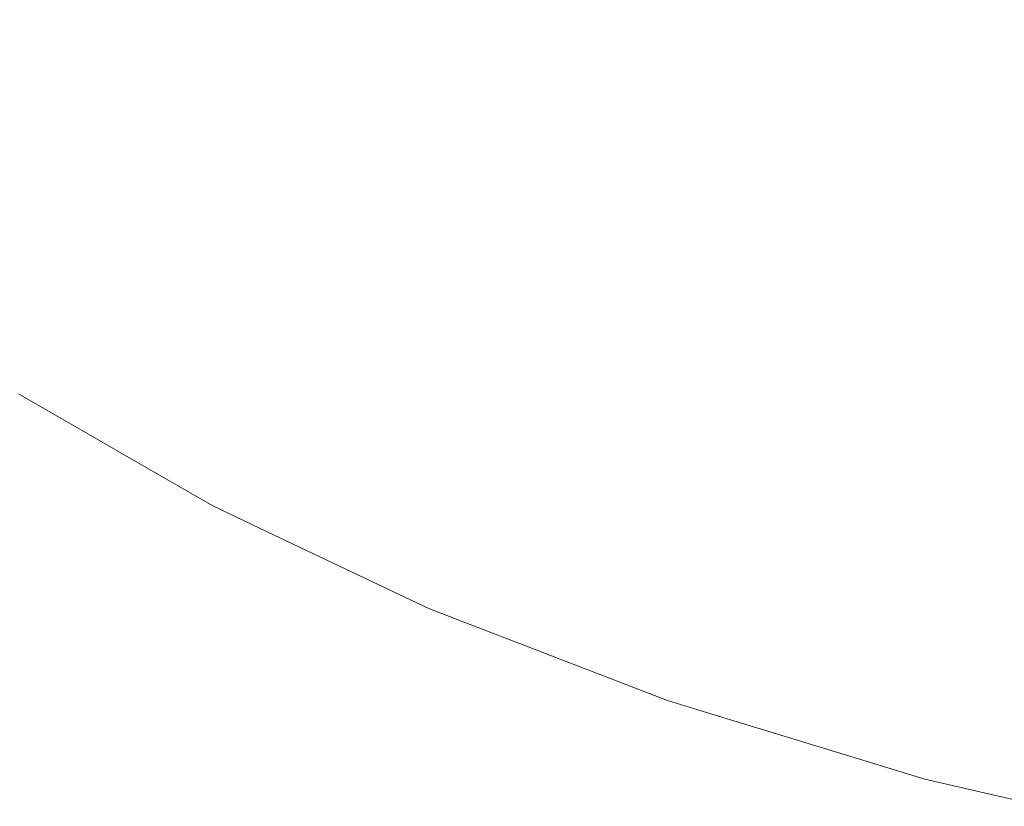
# Model space of a CAD drawing. Header units: centimetres. Extents: x -14.1 to 15.2, y 3.7 to 3.9.
# Tile 3 of 12: x -14.0052 to -13.8891, y 3.7145 to 3.8072. Entities that reach past the tile are written whole.
import ezdxf

# ---------------------------------------------------------------- set-up
doc = ezdxf.new("R2010")
doc.units = ezdxf.units.CM
doc.header["$LTSCALE"] = 2.54
doc.layers.add('Lucido design-1', color=7, linetype='Continuous')

# ---------------------------------------------------------------- blocks, each defined once
blk = doc.blocks.new('Gruppo-1')
at = {"color": 7, "linetype": 'Continuous', "lineweight": 9}
for points, invisible_edges in [([(-13.94775, 3.80667, -1872.62638), (-13.9562, 3.81301, -1872.62638), (-13.94388, 3.81853, -1872.62227), (-13.93597, 3.81258, -1872.62227)], 15), ([(-13.94775, 3.80667, -1908.72638), (-13.9562, 3.81301, -1908.72638), (-13.94388, 3.81853, -1908.72227), (-13.93597, 3.81258, -1908.72227)], 15), ([(-13.92397, 3.81861, -1872.61917), (-13.91588, 3.81319, -1872.61917), (-13.92728, 3.80677, -1872.62227), (-13.93597, 3.81258, -1872.62227)], 15), ([(-13.92397, 3.81861, -1908.71917), (-13.91588, 3.81319, -1908.71917), (-13.92728, 3.80677, -1908.72227), (-13.93597, 3.81258, -1908.72227)], 15), ([(-13.99868, 3.80554, -1872.64445), (-14.00671, 3.81313, -1872.64445), (-13.99553, 3.8171, -1872.63753), (-13.98787, 3.80985, -1872.63753)], 15), ([(-13.99868, 3.80554, -1908.74445), (-14.00671, 3.81313, -1908.74445), (-13.99553, 3.8171, -1908.73753), (-13.98787, 3.80985, -1908.73753)], 15), ([(-13.8963, 3.81475, -1872.61704), (-13.88746, 3.81007, -1872.61704), (-13.89752, 3.80288, -1872.61917), (-13.90706, 3.80793, -1872.61917)], 15), ([(-13.8963, 3.81475, -1908.71704), (-13.88746, 3.81007, -1908.71704), (-13.89752, 3.80288, -1908.71917), (-13.90706, 3.80793, -1908.71917)], 15), ([(-13.97618, 3.81451, -1872.63148), (-13.96808, 3.80769, -1872.63148), (-13.97933, 3.80265, -1872.63753), (-13.98787, 3.80985, -1872.63753)], 15), ([(-13.97618, 3.81451, -1908.73148), (-13.96808, 3.80769, -1908.73148), (-13.97933, 3.80265, -1908.73753), (-13.98787, 3.80985, -1908.73753)], 15), ([(-14.00844, 3.80164, -1872.65215), (-14.01679, 3.80955, -1872.65215), (-14.00671, 3.81313, -1872.64445), (-13.99868, 3.80554, -1872.64445)], 15), ([(-14.00844, 3.80164, -1908.75215), (-14.01679, 3.80955, -1908.75215), (-14.00671, 3.81313, -1908.74445), (-13.99868, 3.80554, -1908.74445)], 15), ([(-13.95913, 3.80096, -1872.63148), (-13.96808, 3.80769, -1872.63148), (-13.9562, 3.81301, -1872.62638), (-13.94775, 3.80667, -1872.62638)], 15), ([(-13.95913, 3.80096, -1908.73148), (-13.96808, 3.80769, -1908.73148), (-13.9562, 3.81301, -1908.72638), (-13.94775, 3.80667, -1908.72638)], 15), ([(-13.93597, 3.81258, -1872.62227), (-13.92728, 3.80677, -1872.62227), (-13.93848, 3.80046, -1872.62638), (-13.94775, 3.80667, -1872.62638)], 15), ([(-13.93597, 3.81258, -1908.72227), (-13.92728, 3.80677, -1908.72227), (-13.93848, 3.80046, -1908.72638), (-13.94775, 3.80667, -1908.72638)], 15), ([(-13.91781, 3.80112, -1872.62227), (-13.92728, 3.80677, -1872.62227), (-13.91588, 3.81319, -1872.61917), (-13.90706, 3.80793, -1872.61917)], 15), ([(-13.91781, 3.80112, -1908.72227), (-13.92728, 3.80677, -1908.72227), (-13.91588, 3.81319, -1908.71917), (-13.90706, 3.80793, -1908.71917)], 15), ([(-13.88725, 3.79807, -1872.61917), (-13.89752, 3.80288, -1872.61917), (-13.88746, 3.81007, -1872.61704), (-13.87795, 3.80562, -1872.61704)], 15), ([(-13.88725, 3.79807, -1908.71917), (-13.89752, 3.80288, -1908.71917), (-13.88746, 3.81007, -1908.71704), (-13.87795, 3.80562, -1908.71704)], 15), ([(-13.98787, 3.80985, -1872.63753), (-13.97933, 3.80265, -1872.63753), (-13.98973, 3.798, -1872.64445), (-13.99868, 3.80554, -1872.64445)], 15), ([(-13.98787, 3.80985, -1908.73753), (-13.97933, 3.80265, -1908.73753), (-13.98973, 3.798, -1908.74445), (-13.99868, 3.80554, -1908.74445)], 15), ([(-13.96988, 3.79556, -1872.63753), (-13.97933, 3.80265, -1872.63753), (-13.96808, 3.80769, -1872.63148), (-13.95913, 3.80096, -1872.63148)], 15), ([(-13.96988, 3.79556, -1908.73753), (-13.97933, 3.80265, -1908.73753), (-13.96808, 3.80769, -1908.73148), (-13.95913, 3.80096, -1908.73148)], 15), ([(-13.90706, 3.80793, -1872.61917), (-13.89752, 3.80288, -1872.61917), (-13.90756, 3.79569, -1872.62227), (-13.91781, 3.80112, -1872.62227)], 15), ([(-13.90706, 3.80793, -1908.71917), (-13.89752, 3.80288, -1908.71917), (-13.90756, 3.79569, -1908.72227), (-13.91781, 3.80112, -1908.72227)], 15), ([(-13.94775, 3.80667, -1872.62638), (-13.93848, 3.80046, -1872.62638), (-13.94929, 3.79437, -1872.63148), (-13.95913, 3.80096, -1872.63148)], 15), ([(-13.94775, 3.80667, -1908.72638), (-13.93848, 3.80046, -1908.72638), (-13.94929, 3.79437, -1908.73148), (-13.95913, 3.80096, -1908.73148)], 15), ([(-13.92837, 3.79443, -1872.62638), (-13.93848, 3.80046, -1872.62638), (-13.92728, 3.80677, -1872.62227), (-13.91781, 3.80112, -1872.62227)], 15), ([(-13.92837, 3.79443, -1908.72638), (-13.93848, 3.80046, -1908.72638), (-13.92728, 3.80677, -1908.72227), (-13.91781, 3.80112, -1908.72227)], 15), ([(-13.99868, 3.80554, -1872.64445), (-13.98973, 3.798, -1872.64445), (-13.99912, 3.7938, -1872.65215), (-14.00844, 3.80164, -1872.65215)], 15), ([(-13.99868, 3.80554, -1908.74445), (-13.98973, 3.798, -1908.74445), (-13.99912, 3.7938, -1908.75215), (-14.00844, 3.80164, -1908.75215)], 15), ([(-13.97984, 3.79056, -1872.64445), (-13.98973, 3.798, -1872.64445), (-13.97933, 3.80265, -1872.63753), (-13.96988, 3.79556, -1872.63753)], 15), ([(-13.97984, 3.79056, -1908.74445), (-13.98973, 3.798, -1908.74445), (-13.97933, 3.80265, -1908.73753), (-13.96988, 3.79556, -1908.73753)], 15), ([(-13.89654, 3.79053, -1872.62227), (-13.90756, 3.79569, -1872.62227), (-13.89752, 3.80288, -1872.61917), (-13.88725, 3.79807, -1872.61917)], 15), ([(-13.89654, 3.79053, -1908.72227), (-13.90756, 3.79569, -1908.72227), (-13.89752, 3.80288, -1908.71917), (-13.88725, 3.79807, -1908.71917)], 15), ([(-14.00844, 3.80164, -1872.65215), (-13.99912, 3.7938, -1872.65215), (-14.00734, 3.79011, -1872.66048), (-14.01698, 3.79823, -1872.66048)], 15), ([(-14.00844, 3.80164, -1908.75215), (-13.99912, 3.7938, -1908.75215), (-14.00734, 3.79011, -1908.76048), (-14.01698, 3.79823, -1908.76048)], 15), ([(-13.95913, 3.80096, -1872.63148), (-13.94929, 3.79437, -1872.63148), (-13.95951, 3.78861, -1872.63753), (-13.96988, 3.79556, -1872.63753)], 15), ([(-13.95913, 3.80096, -1908.73148), (-13.94929, 3.79437, -1908.73148), (-13.95951, 3.78861, -1908.73753), (-13.96988, 3.79556, -1908.73753)], 15), ([(-13.91781, 3.80112, -1872.62227), (-13.90756, 3.79569, -1872.62227), (-13.91743, 3.78864, -1872.62638), (-13.92837, 3.79443, -1872.62638)], 15), ([(-13.91781, 3.80112, -1908.72227), (-13.90756, 3.79569, -1908.72227), (-13.91743, 3.78864, -1908.72638), (-13.92837, 3.79443, -1908.72638)], 15), ([(-13.93856, 3.78797, -1872.63148), (-13.94929, 3.79437, -1872.63148), (-13.93848, 3.80046, -1872.62638), (-13.92837, 3.79443, -1872.62638)], 15), ([(-13.93856, 3.78797, -1908.73148), (-13.94929, 3.79437, -1908.73148), (-13.93848, 3.80046, -1908.72638), (-13.92837, 3.79443, -1908.72638)], 15), ([(-13.98882, 3.78605, -1872.65215), (-13.99912, 3.7938, -1872.65215), (-13.98973, 3.798, -1872.64445), (-13.97984, 3.79056, -1872.64445)], 15), ([(-13.98882, 3.78605, -1908.75215), (-13.99912, 3.7938, -1908.75215), (-13.98973, 3.798, -1908.74445), (-13.97984, 3.79056, -1908.74445)], 15), ([(-13.88725, 3.79807, -1872.61917), (-13.87628, 3.79357, -1872.61917), (-13.88476, 3.7857, -1872.62227), (-13.89654, 3.79053, -1872.62227)], 15), ([(-13.88725, 3.79807, -1908.71917), (-13.87628, 3.79357, -1908.71917), (-13.88476, 3.7857, -1908.72227), (-13.89654, 3.79053, -1908.72227)], 15), ([(-13.96988, 3.79556, -1872.63753), (-13.95951, 3.78861, -1872.63753), (-13.96897, 3.78328, -1872.64445), (-13.97984, 3.79056, -1872.64445)], 15), ([(-13.96988, 3.79556, -1908.73753), (-13.95951, 3.78861, -1908.73753), (-13.96897, 3.78328, -1908.74445), (-13.97984, 3.79056, -1908.74445)], 15), ([(-13.90566, 3.78313, -1872.62638), (-13.91743, 3.78864, -1872.62638), (-13.90756, 3.79569, -1872.62227), (-13.89654, 3.79053, -1872.62227)], 15), ([(-13.90566, 3.78313, -1908.72638), (-13.91743, 3.78864, -1908.72638), (-13.90756, 3.79569, -1908.72227), (-13.89654, 3.79053, -1908.72227)], 15), ([(-13.99668, 3.7821, -1872.66048), (-14.00734, 3.79011, -1872.66048), (-13.99912, 3.7938, -1872.65215), (-13.98882, 3.78605, -1872.65215)], 15), ([(-13.99668, 3.7821, -1908.76048), (-14.00734, 3.79011, -1908.76048), (-13.99912, 3.7938, -1908.75215), (-13.98882, 3.78605, -1908.75215)], 15), ([(-13.9482, 3.78187, -1872.63753), (-13.95951, 3.78861, -1872.63753), (-13.94929, 3.79437, -1872.63148), (-13.93856, 3.78797, -1872.63148)], 15), ([(-13.9482, 3.78187, -1908.73753), (-13.95951, 3.78861, -1908.73753), (-13.94929, 3.79437, -1908.73148), (-13.93856, 3.78797, -1908.73148)], 15), ([(-13.92837, 3.79443, -1872.62638), (-13.91743, 3.78864, -1872.62638), (-13.92695, 3.78183, -1872.63148), (-13.93856, 3.78797, -1872.63148)], 15), ([(-13.92837, 3.79443, -1908.72638), (-13.91743, 3.78864, -1908.72638), (-13.92695, 3.78183, -1908.73148), (-13.93856, 3.78797, -1908.73148)], 15), ([(-13.97984, 3.79056, -1872.64445), (-13.96897, 3.78328, -1872.64445), (-13.9775, 3.77848, -1872.65215), (-13.98882, 3.78605, -1872.65215)], 15), ([(-13.97984, 3.79056, -1908.74445), (-13.96897, 3.78328, -1908.74445), (-13.9775, 3.77848, -1908.75215), (-13.98882, 3.78605, -1908.75215)], 15), ([(-13.89654, 3.79053, -1872.62227), (-13.88476, 3.7857, -1872.62227), (-13.89309, 3.77797, -1872.62638), (-13.90566, 3.78313, -1872.62638)], 15), ([(-13.89654, 3.79053, -1908.72227), (-13.88476, 3.7857, -1908.72227), (-13.89309, 3.77797, -1908.72638), (-13.90566, 3.78313, -1908.72638)], 15), ([(-14.00334, 3.77876, -1872.66932), (-14.0143, 3.787, -1872.66932), (-14.00734, 3.79011, -1872.66048), (-13.99668, 3.7821, -1872.66048)], 15), ([(-14.00334, 3.77876, -1908.76932), (-14.0143, 3.787, -1908.76932), (-14.00734, 3.79011, -1908.76048), (-13.99668, 3.7821, -1908.76048)], 15), ([(-13.95712, 3.77622, -1872.64445), (-13.96897, 3.78328, -1872.64445), (-13.95951, 3.78861, -1872.63753), (-13.9482, 3.78187, -1872.63753)], 15), ([(-13.95712, 3.77622, -1908.74445), (-13.96897, 3.78328, -1908.74445), (-13.95951, 3.78861, -1908.73753), (-13.9482, 3.78187, -1908.73753)], 15), ([(-13.93856, 3.78797, -1872.63148), (-13.92695, 3.78183, -1872.63148), (-13.93596, 3.77539, -1872.63753), (-13.9482, 3.78187, -1872.63753)], 15), ([(-13.93856, 3.78797, -1908.73148), (-13.92695, 3.78183, -1908.73148), (-13.93596, 3.77539, -1908.73753), (-13.9482, 3.78187, -1908.73753)], 15), ([(-13.91446, 3.77598, -1872.63148), (-13.92695, 3.78183, -1872.63148), (-13.91743, 3.78864, -1872.62638), (-13.90566, 3.78313, -1872.62638)], 15), ([(-13.91446, 3.77598, -1908.73148), (-13.92695, 3.78183, -1908.73148), (-13.91743, 3.78864, -1908.72638), (-13.90566, 3.78313, -1908.72638)], 15), ([(-14.00873, 3.77606, -1872.67848), (-14.01994, 3.78448, -1872.67848), (-14.0143, 3.787, -1872.66932), (-14.00334, 3.77876, -1872.66932)], 15), ([(-14.00873, 3.77606, -1908.77848), (-14.01994, 3.78448, -1908.77848), (-14.0143, 3.787, -1908.76932), (-14.00334, 3.77876, -1908.76932)], 15), ([(-13.98882, 3.78605, -1872.65215), (-13.9775, 3.77848, -1872.65215), (-13.98498, 3.77426, -1872.66048), (-13.99668, 3.7821, -1872.66048)], 15), ([(-13.98882, 3.78605, -1908.75215), (-13.9775, 3.77848, -1908.75215), (-13.98498, 3.77426, -1908.76048), (-13.99668, 3.7821, -1908.76048)], 15), ([(-13.87975, 3.7732, -1872.62638), (-13.89309, 3.77797, -1872.62638), (-13.88476, 3.7857, -1872.62227), (-13.87226, 3.78123, -1872.62227)], 15), ([(-13.87975, 3.7732, -1908.72638), (-13.89309, 3.77797, -1908.72638), (-13.88476, 3.7857, -1908.72227), (-13.87226, 3.78123, -1908.72227)], 15), ([(-13.96517, 3.77112, -1872.65215), (-13.9775, 3.77848, -1872.65215), (-13.96897, 3.78328, -1872.64445), (-13.95712, 3.77622, -1872.64445)], 15), ([(-13.96517, 3.77112, -1908.75215), (-13.9775, 3.77848, -1908.75215), (-13.96897, 3.78328, -1908.74445), (-13.95712, 3.77622, -1908.74445)], 15), ([(-13.99668, 3.7821, -1872.66048), (-13.98498, 3.77426, -1872.66048), (-13.9913, 3.7707, -1872.66932), (-14.00334, 3.77876, -1872.66932)], 15), ([(-13.99668, 3.7821, -1908.76048), (-13.98498, 3.77426, -1908.76048), (-13.9913, 3.7707, -1908.76932), (-14.00334, 3.77876, -1908.76932)], 15), ([(-13.90566, 3.78313, -1872.62638), (-13.89309, 3.77797, -1872.62638), (-13.90113, 3.7705, -1872.63148), (-13.91446, 3.77598, -1872.63148)], 15), ([(-13.90566, 3.78313, -1908.72638), (-13.89309, 3.77797, -1908.72638), (-13.90113, 3.7705, -1908.73148), (-13.91446, 3.77598, -1908.73148)], 15), ([(-13.9482, 3.78187, -1872.63753), (-13.93596, 3.77539, -1872.63753), (-13.94429, 3.76943, -1872.64445), (-13.95712, 3.77622, -1872.64445)], 15), ([(-13.9482, 3.78187, -1908.73753), (-13.93596, 3.77539, -1908.73753), (-13.94429, 3.76943, -1908.74445), (-13.95712, 3.77622, -1908.74445)], 15), ([(-13.92279, 3.76922, -1872.63753), (-13.93596, 3.77539, -1872.63753), (-13.92695, 3.78183, -1872.63148), (-13.91446, 3.77598, -1872.63148)], 15), ([(-13.92279, 3.76922, -1908.73753), (-13.93596, 3.77539, -1908.73753), (-13.92695, 3.78183, -1908.73148), (-13.91446, 3.77598, -1908.73148)], 15), ([(-14.00334, 3.77876, -1872.66932), (-13.9913, 3.7707, -1872.66932), (-13.99642, 3.76782, -1872.67848), (-14.00873, 3.77606, -1872.67848)], 15), ([(-14.00334, 3.77876, -1908.76932), (-13.9913, 3.7707, -1908.76932), (-13.99642, 3.76782, -1908.77848), (-14.00873, 3.77606, -1908.77848)], 15), ([(-13.97222, 3.76665, -1872.66048), (-13.98498, 3.77426, -1872.66048), (-13.9775, 3.77848, -1872.65215), (-13.96517, 3.77112, -1872.65215)], 15), ([(-13.97222, 3.76665, -1908.76048), (-13.98498, 3.77426, -1908.76048), (-13.9775, 3.77848, -1908.75215), (-13.96517, 3.77112, -1908.75215)], 15), ([(-13.88697, 3.76545, -1872.63148), (-13.90113, 3.7705, -1872.63148), (-13.89309, 3.77797, -1872.62638), (-13.87975, 3.7732, -1872.62638)], 15), ([(-13.88697, 3.76545, -1908.73148), (-13.90113, 3.7705, -1908.73148), (-13.89309, 3.77797, -1908.72638), (-13.87975, 3.7732, -1908.72638)], 15), ([(-14.00873, 3.77606, -1872.67848), (-13.99642, 3.76782, -1872.67848), (-14.00032, 3.76562, -1872.68783), (-14.01283, 3.774, -1872.68783)], 15), ([(-14.00873, 3.77606, -1908.77848), (-13.99642, 3.76782, -1908.77848), (-14.00032, 3.76562, -1908.78783), (-14.01283, 3.774, -1908.78783)], 15), ([(-13.95712, 3.77622, -1872.64445), (-13.94429, 3.76943, -1872.64445), (-13.95181, 3.76405, -1872.65215), (-13.96517, 3.77112, -1872.65215)], 15), ([(-13.95712, 3.77622, -1908.74445), (-13.94429, 3.76943, -1908.74445), (-13.95181, 3.76405, -1908.75215), (-13.96517, 3.77112, -1908.75215)], 15), ([(-13.9305, 3.76297, -1872.64445), (-13.94429, 3.76943, -1872.64445), (-13.93596, 3.77539, -1872.63753), (-13.92279, 3.76922, -1872.63753)], 15), ([(-13.9305, 3.76297, -1908.74445), (-13.94429, 3.76943, -1908.74445), (-13.93596, 3.77539, -1908.73753), (-13.92279, 3.76922, -1908.73753)], 15), ([(-13.91446, 3.77598, -1872.63148), (-13.90113, 3.7705, -1872.63148), (-13.90873, 3.76345, -1872.63753), (-13.92279, 3.76922, -1872.63753)], 15), ([(-13.91446, 3.77598, -1908.73148), (-13.90113, 3.7705, -1908.73148), (-13.90873, 3.76345, -1908.73753), (-13.92279, 3.76922, -1908.73753)], 15), ([(-14.01283, 3.774, -1872.68783), (-14.00032, 3.76562, -1872.68783), (-14.00303, 3.7641, -1872.69721), (-14.01568, 3.77257, -1872.69721)], 15), ([(-14.01283, 3.774, -1908.78783), (-14.00032, 3.76562, -1908.78783), (-14.00303, 3.7641, -1908.79721), (-14.01568, 3.77257, -1908.79721)], 15), ([(-13.97818, 3.76288, -1872.66932), (-13.9913, 3.7707, -1872.66932), (-13.98498, 3.77426, -1872.66048), (-13.97222, 3.76665, -1872.66048)], 15), ([(-13.97818, 3.76288, -1908.76932), (-13.9913, 3.7707, -1908.76932), (-13.98498, 3.77426, -1908.76048), (-13.97222, 3.76665, -1908.76048)], 15), ([(-14.01568, 3.77257, -1872.69721), (-14.00303, 3.7641, -1872.69721), (-14.00459, 3.76322, -1872.70647), (-14.01732, 3.77175, -1872.70647)], 15), ([(-14.01568, 3.77257, -1908.79721), (-14.00303, 3.7641, -1908.79721), (-14.00459, 3.76322, -1908.80647), (-14.01732, 3.77175, -1908.80647)], 15), ([(-14.01732, 3.77175, -1872.70647), (-14.00459, 3.76322, -1872.70647), (-14.00537, 3.76312, -1872.71551)], 11), ([(-14.01732, 3.77175, -1908.80647), (-14.00459, 3.76322, -1908.80647), (-14.00537, 3.76312, -1908.81551)], 11), ([(-13.98301, 3.75982, -1872.67848), (-13.99642, 3.76782, -1872.67848), (-13.9913, 3.7707, -1872.66932), (-13.97818, 3.76288, -1872.66932)], 15), ([(-13.98301, 3.75982, -1908.77848), (-13.99642, 3.76782, -1908.77848), (-13.9913, 3.7707, -1908.76932), (-13.97818, 3.76288, -1908.76932)], 15), ([(-13.96517, 3.77112, -1872.65215), (-13.95181, 3.76405, -1872.65215), (-13.9584, 3.75934, -1872.66048), (-13.97222, 3.76665, -1872.66048)], 15), ([(-13.96517, 3.77112, -1908.75215), (-13.95181, 3.76405, -1908.75215), (-13.9584, 3.75934, -1908.76048), (-13.97222, 3.76665, -1908.76048)], 15), ([(-13.89381, 3.75811, -1872.63753), (-13.90873, 3.76345, -1872.63753), (-13.90113, 3.7705, -1872.63148), (-13.88697, 3.76545, -1872.63148)], 15), ([(-13.89381, 3.75811, -1908.73753), (-13.90873, 3.76345, -1908.73753), (-13.90113, 3.7705, -1908.73148), (-13.88697, 3.76545, -1908.73148)], 15), ([(-13.93745, 3.75733, -1872.65215), (-13.95181, 3.76405, -1872.65215), (-13.94429, 3.76943, -1872.64445), (-13.9305, 3.76297, -1872.64445)], 15), ([(-13.93745, 3.75733, -1908.75215), (-13.95181, 3.76405, -1908.75215), (-13.94429, 3.76943, -1908.74445), (-13.9305, 3.76297, -1908.74445)], 15), ([(-13.92279, 3.76922, -1872.63753), (-13.90873, 3.76345, -1872.63753), (-13.91576, 3.75692, -1872.64445), (-13.9305, 3.76297, -1872.64445)], 15), ([(-13.92279, 3.76922, -1908.73753), (-13.90873, 3.76345, -1908.73753), (-13.91576, 3.75692, -1908.74445), (-13.9305, 3.76297, -1908.74445)], 15), ([(-13.98669, 3.75749, -1872.68783), (-14.00032, 3.76562, -1872.68783), (-13.99642, 3.76782, -1872.67848), (-13.98301, 3.75982, -1872.67848)], 15), ([(-13.98669, 3.75749, -1908.78783), (-14.00032, 3.76562, -1908.78783), (-13.99642, 3.76782, -1908.77848), (-13.98301, 3.75982, -1908.77848)], 15), ([(-13.97222, 3.76665, -1872.66048), (-13.9584, 3.75934, -1872.66048), (-13.96397, 3.75535, -1872.66932), (-13.97818, 3.76288, -1872.66932)], 15), ([(-13.97222, 3.76665, -1908.76048), (-13.9584, 3.75934, -1908.76048), (-13.96397, 3.75535, -1908.76932), (-13.97818, 3.76288, -1908.76932)], 15), ([(-13.98924, 3.75587, -1872.69721), (-14.00303, 3.7641, -1872.69721), (-14.00032, 3.76562, -1872.68783), (-13.98669, 3.75749, -1872.68783)], 15), ([(-13.98924, 3.75587, -1908.79721), (-14.00303, 3.7641, -1908.79721), (-14.00032, 3.76562, -1908.78783), (-13.98669, 3.75749, -1908.78783)], 15), ([(-13.88697, 3.76545, -1872.63148), (-13.87206, 3.76087, -1872.63148), (-13.87808, 3.75329, -1872.63753), (-13.89381, 3.75811, -1872.63753)], 15), ([(-13.88697, 3.76545, -1908.73148), (-13.87206, 3.76087, -1908.73148), (-13.87808, 3.75329, -1908.73753), (-13.89381, 3.75811, -1908.73753)], 15), ([(-13.99071, 3.75494, -1872.70647), (-14.00459, 3.76322, -1872.70647), (-14.00303, 3.7641, -1872.69721), (-13.98924, 3.75587, -1872.69721)], 15), ([(-13.99071, 3.75494, -1908.80647), (-14.00459, 3.76322, -1908.80647), (-14.00303, 3.7641, -1908.79721), (-13.98924, 3.75587, -1908.79721)], 15), ([(-13.94354, 3.75239, -1872.66048), (-13.9584, 3.75934, -1872.66048), (-13.95181, 3.76405, -1872.65215), (-13.93745, 3.75733, -1872.65215)], 15), ([(-13.94354, 3.75239, -1908.76048), (-13.9584, 3.75934, -1908.76048), (-13.95181, 3.76405, -1908.75215), (-13.93745, 3.75733, -1908.75215)], 15), ([(-14.00459, 3.76322, -1872.70647), (-14.00508, 3.76295, -1872.71551), (-14.00537, 3.76312, -1872.71551)], 9), ([(-14.00459, 3.76322, -1908.80647), (-14.00508, 3.76295, -1908.81551), (-14.00537, 3.76312, -1908.81551)], 9), ([(-13.99105, 3.75486, -1872.71551), (-14.00508, 3.76295, -1872.71551), (-14.00459, 3.76322, -1872.70647)], 10), ([(-13.99105, 3.75486, -1908.81551), (-14.00508, 3.76295, -1908.81551), (-14.00459, 3.76322, -1908.80647)], 10), ([(-14.00459, 3.76322, -1872.70647), (-13.99071, 3.75494, -1872.70647), (-13.99105, 3.75486, -1872.71551)], 11), ([(-14.00459, 3.76322, -1908.80647), (-13.99071, 3.75494, -1908.80647), (-13.99105, 3.75486, -1908.81551)], 11), ([(-13.97818, 3.76288, -1872.66932), (-13.96397, 3.75535, -1872.66932), (-13.96848, 3.75213, -1872.67848), (-13.98301, 3.75982, -1872.67848)], 15), ([(-13.97818, 3.76288, -1908.76932), (-13.96397, 3.75535, -1908.76932), (-13.96848, 3.75213, -1908.77848), (-13.98301, 3.75982, -1908.77848)], 15), ([(-13.9305, 3.76297, -1872.64445), (-13.91576, 3.75692, -1872.64445), (-13.92211, 3.75103, -1872.65215), (-13.93745, 3.75733, -1872.65215)], 15), ([(-13.9305, 3.76297, -1908.74445), (-13.91576, 3.75692, -1908.74445), (-13.92211, 3.75103, -1908.75215), (-13.93745, 3.75733, -1908.75215)], 15), ([(-13.90013, 3.75133, -1872.64445), (-13.91576, 3.75692, -1872.64445), (-13.90873, 3.76345, -1872.63753), (-13.89381, 3.75811, -1872.63753)], 15), ([(-13.90013, 3.75133, -1908.74445), (-13.91576, 3.75692, -1908.74445), (-13.90873, 3.76345, -1908.73753), (-13.89381, 3.75811, -1908.73753)], 15), ([(-13.98301, 3.75982, -1872.67848), (-13.96848, 3.75213, -1872.67848), (-13.97192, 3.74967, -1872.68783), (-13.98669, 3.75749, -1872.68783)], 15), ([(-13.98301, 3.75982, -1908.77848), (-13.96848, 3.75213, -1908.77848), (-13.97192, 3.74967, -1908.78783), (-13.98669, 3.75749, -1908.78783)], 15), ([(-13.94869, 3.7482, -1872.66932), (-13.96397, 3.75535, -1872.66932), (-13.9584, 3.75934, -1872.66048), (-13.94354, 3.75239, -1872.66048)], 15), ([(-13.94869, 3.7482, -1908.76932), (-13.96397, 3.75535, -1908.76932), (-13.9584, 3.75934, -1908.76048), (-13.94354, 3.75239, -1908.76048)], 15), ([(-13.89381, 3.75811, -1872.63753), (-13.87808, 3.75329, -1872.63753), (-13.88365, 3.74627, -1872.64445), (-13.90013, 3.75133, -1872.64445)], 15), ([(-13.89381, 3.75811, -1908.73753), (-13.87808, 3.75329, -1908.73753), (-13.88365, 3.74627, -1908.74445), (-13.90013, 3.75133, -1908.74445)], 15), ([(-13.98669, 3.75749, -1872.68783), (-13.97192, 3.74967, -1872.68783), (-13.9743, 3.74797, -1872.69721), (-13.98924, 3.75587, -1872.69721)], 15), ([(-13.98669, 3.75749, -1908.78783), (-13.97192, 3.74967, -1908.78783), (-13.9743, 3.74797, -1908.79721), (-13.98924, 3.75587, -1908.79721)], 15), ([(-13.93745, 3.75733, -1872.65215), (-13.92211, 3.75103, -1872.65215), (-13.92767, 3.74587, -1872.66048), (-13.94354, 3.75239, -1872.66048)], 15), ([(-13.93745, 3.75733, -1908.75215), (-13.92211, 3.75103, -1908.75215), (-13.92767, 3.74587, -1908.76048), (-13.94354, 3.75239, -1908.76048)], 15), ([(-13.90583, 3.74521, -1872.65215), (-13.92211, 3.75103, -1872.65215), (-13.91576, 3.75692, -1872.64445), (-13.90013, 3.75133, -1872.64445)], 15), ([(-13.90583, 3.74521, -1908.75215), (-13.92211, 3.75103, -1908.75215), (-13.91576, 3.75692, -1908.74445), (-13.90013, 3.75133, -1908.74445)], 15), ([(-13.98924, 3.75587, -1872.69721), (-13.9743, 3.74797, -1872.69721), (-13.97568, 3.74698, -1872.70647), (-13.99071, 3.75494, -1872.70647)], 15), ([(-13.98924, 3.75587, -1908.79721), (-13.9743, 3.74797, -1908.79721), (-13.97568, 3.74698, -1908.80647), (-13.99071, 3.75494, -1908.80647)], 15), ([(-13.95286, 3.74482, -1872.67848), (-13.96848, 3.75213, -1872.67848), (-13.96397, 3.75535, -1872.66932), (-13.94869, 3.7482, -1872.66932)], 15), ([(-13.95286, 3.74482, -1908.77848), (-13.96848, 3.75213, -1908.77848), (-13.96397, 3.75535, -1908.76932), (-13.94869, 3.7482, -1908.76932)], 15), ([(-13.98245, 3.74991, -1872.71551), (-13.99105, 3.75486, -1872.71551), (-13.99071, 3.75494, -1872.70647)], 10), ([(-13.98245, 3.74991, -1908.81551), (-13.99105, 3.75486, -1908.81551), (-13.99071, 3.75494, -1908.80647)], 10), ([(-13.99071, 3.75494, -1872.70647), (-13.97568, 3.74698, -1872.70647), (-13.98245, 3.74991, -1872.71551)], 11), ([(-13.99071, 3.75494, -1908.80647), (-13.97568, 3.74698, -1908.80647), (-13.98245, 3.74991, -1908.81551)], 11), ([(-13.95604, 3.74224, -1872.68783), (-13.97192, 3.74967, -1872.68783), (-13.96848, 3.75213, -1872.67848), (-13.95286, 3.74482, -1872.67848)], 15), ([(-13.95604, 3.74224, -1908.78783), (-13.97192, 3.74967, -1908.78783), (-13.96848, 3.75213, -1908.77848), (-13.95286, 3.74482, -1908.77848)], 15), ([(-13.94354, 3.75239, -1872.66048), (-13.92767, 3.74587, -1872.66048), (-13.93237, 3.7415, -1872.66932), (-13.94869, 3.7482, -1872.66932)], 15), ([(-13.94354, 3.75239, -1908.76048), (-13.92767, 3.74587, -1908.76048), (-13.93237, 3.7415, -1908.76932), (-13.94869, 3.7482, -1908.76932)], 15), ([(-13.91083, 3.73985, -1872.66048), (-13.92767, 3.74587, -1872.66048), (-13.92211, 3.75103, -1872.65215), (-13.90583, 3.74521, -1872.65215)], 15), ([(-13.91083, 3.73985, -1908.76048), (-13.92767, 3.74587, -1908.76048), (-13.92211, 3.75103, -1908.75215), (-13.90583, 3.74521, -1908.75215)], 15), ([(-13.90013, 3.75133, -1872.64445), (-13.88365, 3.74627, -1872.64445), (-13.88867, 3.73994, -1872.65215), (-13.90583, 3.74521, -1872.65215)], 15), ([(-13.90013, 3.75133, -1908.74445), (-13.88365, 3.74627, -1908.74445), (-13.88867, 3.73994, -1908.75215), (-13.90583, 3.74521, -1908.75215)], 15), ([(-13.97568, 3.74698, -1872.70647), (-13.97603, 3.74686, -1872.71551), (-13.98245, 3.74991, -1872.71551)], 9), ([(-13.97568, 3.74698, -1908.80647), (-13.97603, 3.74686, -1908.81551), (-13.98245, 3.74991, -1908.81551)], 9), ([(-13.95824, 3.74045, -1872.69721), (-13.9743, 3.74797, -1872.69721), (-13.97192, 3.74967, -1872.68783), (-13.95604, 3.74224, -1872.68783)], 15), ([(-13.95824, 3.74045, -1908.79721), (-13.9743, 3.74797, -1908.79721), (-13.97192, 3.74967, -1908.78783), (-13.95604, 3.74224, -1908.78783)], 15), ([(-13.95952, 3.73942, -1872.70647), (-13.97568, 3.74698, -1872.70647), (-13.9743, 3.74797, -1872.69721), (-13.95824, 3.74045, -1872.69721)], 15), ([(-13.95952, 3.73942, -1908.80647), (-13.97568, 3.74698, -1908.80647), (-13.9743, 3.74797, -1908.79721), (-13.95824, 3.74045, -1908.79721)], 15), ([(-13.94869, 3.7482, -1872.66932), (-13.93237, 3.7415, -1872.66932), (-13.93618, 3.73797, -1872.67848), (-13.95286, 3.74482, -1872.67848)], 15), ([(-13.94869, 3.7482, -1908.76932), (-13.93237, 3.7415, -1908.76932), (-13.93618, 3.73797, -1908.77848), (-13.95286, 3.74482, -1908.77848)], 15), ([(-13.95987, 3.73919, -1872.71551), (-13.97603, 3.74686, -1872.71551), (-13.97568, 3.74698, -1872.70647)], 10), ([(-13.95987, 3.73919, -1908.81551), (-13.97603, 3.74686, -1908.81551), (-13.97568, 3.74698, -1908.80647)], 10), ([(-13.97568, 3.74698, -1872.70647), (-13.95952, 3.73942, -1872.70647), (-13.95987, 3.73919, -1872.71551)], 11), ([(-13.97568, 3.74698, -1908.80647), (-13.95952, 3.73942, -1908.80647), (-13.95987, 3.73919, -1908.81551)], 11), ([(-13.91505, 3.73531, -1872.66932), (-13.93237, 3.7415, -1872.66932), (-13.92767, 3.74587, -1872.66048), (-13.91083, 3.73985, -1872.66048)], 15), ([(-13.91505, 3.73531, -1908.76932), (-13.93237, 3.7415, -1908.76932), (-13.92767, 3.74587, -1908.76048), (-13.91083, 3.73985, -1908.76048)], 15), ([(-13.90583, 3.74521, -1872.65215), (-13.88867, 3.73994, -1872.65215), (-13.89308, 3.7344, -1872.66048), (-13.91083, 3.73985, -1872.66048)], 15), ([(-13.90583, 3.74521, -1908.75215), (-13.88867, 3.73994, -1908.75215), (-13.89308, 3.7344, -1908.76048), (-13.91083, 3.73985, -1908.76048)], 15), ([(-13.95286, 3.74482, -1872.67848), (-13.93618, 3.73797, -1872.67848), (-13.93908, 3.73527, -1872.68783), (-13.95604, 3.74224, -1872.68783)], 15), ([(-13.95286, 3.74482, -1908.77848), (-13.93618, 3.73797, -1908.77848), (-13.93908, 3.73527, -1908.78783), (-13.95604, 3.74224, -1908.78783)], 15), ([(-13.95604, 3.74224, -1872.68783), (-13.93908, 3.73527, -1872.68783), (-13.94109, 3.73341, -1872.69721), (-13.95824, 3.74045, -1872.69721)], 15), ([(-13.95604, 3.74224, -1908.78783), (-13.93908, 3.73527, -1908.78783), (-13.94109, 3.73341, -1908.79721), (-13.95824, 3.74045, -1908.79721)], 15), ([(-13.91848, 3.73164, -1872.67848), (-13.93618, 3.73797, -1872.67848), (-13.93237, 3.7415, -1872.66932), (-13.91505, 3.73531, -1872.66932)], 15), ([(-13.91848, 3.73164, -1908.77848), (-13.93618, 3.73797, -1908.77848), (-13.93237, 3.7415, -1908.76932), (-13.91505, 3.73531, -1908.76932)], 15), ([(-13.95824, 3.74045, -1872.69721), (-13.94109, 3.73341, -1872.69721), (-13.94225, 3.73233, -1872.70647), (-13.95952, 3.73942, -1872.70647)], 15), ([(-13.95824, 3.74045, -1908.79721), (-13.94109, 3.73341, -1908.79721), (-13.94225, 3.73233, -1908.80647), (-13.95952, 3.73942, -1908.80647)], 15), ([(-13.95689, 3.73778, -1872.71551), (-13.95987, 3.73919, -1872.71551), (-13.95952, 3.73942, -1872.70647)], 10), ([(-13.95689, 3.73778, -1908.81551), (-13.95987, 3.73919, -1908.81551), (-13.95952, 3.73942, -1908.80647)], 10), ([(-13.95689, 3.73778, -1872.71551), (-13.95952, 3.73942, -1872.70647), (-13.94225, 3.73233, -1872.70647)], 11), ([(-13.95689, 3.73778, -1908.81551), (-13.95952, 3.73942, -1908.80647), (-13.94225, 3.73233, -1908.80647)], 11), ([(-13.91083, 3.73985, -1872.66048), (-13.89308, 3.7344, -1872.66048), (-13.8968, 3.72971, -1872.66932), (-13.91505, 3.73531, -1872.66932)], 15), ([(-13.91083, 3.73985, -1908.76048), (-13.89308, 3.7344, -1908.76048), (-13.8968, 3.72971, -1908.76932), (-13.91505, 3.73531, -1908.76932)], 15), ([(-13.8745, 3.72958, -1872.66048), (-13.89308, 3.7344, -1872.66048), (-13.88867, 3.73994, -1872.65215), (-13.87071, 3.73529, -1872.65215)], 15), ([(-13.8745, 3.72958, -1908.76048), (-13.89308, 3.7344, -1908.76048), (-13.88867, 3.73994, -1908.75215), (-13.87071, 3.73529, -1908.75215)], 15), ([(-13.92108, 3.72884, -1872.68783), (-13.93908, 3.73527, -1872.68783), (-13.93618, 3.73797, -1872.67848), (-13.91848, 3.73164, -1872.67848)], 15), ([(-13.92108, 3.72884, -1908.78783), (-13.93908, 3.73527, -1908.78783), (-13.93618, 3.73797, -1908.77848), (-13.91848, 3.73164, -1908.77848)], 15), ([(-13.94225, 3.73233, -1872.70647), (-13.94252, 3.73224, -1872.71551), (-13.95689, 3.73778, -1872.71551)], 9), ([(-13.94225, 3.73233, -1908.80647), (-13.94252, 3.73224, -1908.81551), (-13.95689, 3.73778, -1908.81551)], 9), ([(-13.92289, 3.7269, -1872.69721), (-13.94109, 3.73341, -1872.69721), (-13.93908, 3.73527, -1872.68783), (-13.92108, 3.72884, -1872.68783)], 15), ([(-13.92289, 3.7269, -1908.79721), (-13.94109, 3.73341, -1908.79721), (-13.93908, 3.73527, -1908.78783), (-13.92108, 3.72884, -1908.78783)], 15), ([(-13.91505, 3.73531, -1872.66932), (-13.8968, 3.72971, -1872.66932), (-13.89982, 3.72591, -1872.67848), (-13.91848, 3.73164, -1872.67848)], 15), ([(-13.91505, 3.73531, -1908.76932), (-13.8968, 3.72971, -1908.76932), (-13.89982, 3.72591, -1908.77848), (-13.91848, 3.73164, -1908.77848)], 15), ([(-13.92393, 3.72578, -1872.70647), (-13.94225, 3.73233, -1872.70647), (-13.94109, 3.73341, -1872.69721), (-13.92289, 3.7269, -1872.69721)], 15), ([(-13.92393, 3.72578, -1908.80647), (-13.94225, 3.73233, -1908.80647), (-13.94109, 3.73341, -1908.79721), (-13.92289, 3.7269, -1908.79721)], 15), ([(-13.8777, 3.72476, -1872.66932), (-13.8968, 3.72971, -1872.66932), (-13.89308, 3.7344, -1872.66048), (-13.8745, 3.72958, -1872.66048)], 15), ([(-13.8777, 3.72476, -1908.76932), (-13.8968, 3.72971, -1908.76932), (-13.89308, 3.7344, -1908.76048), (-13.8745, 3.72958, -1908.76048)], 15), ([(-13.92881, 3.72696, -1872.71551), (-13.94252, 3.73224, -1872.71551), (-13.94225, 3.73233, -1872.70647)], 10), ([(-13.92881, 3.72696, -1908.81551), (-13.94252, 3.73224, -1908.81551), (-13.94225, 3.73233, -1908.80647)], 10), ([(-13.94225, 3.73233, -1872.70647), (-13.92393, 3.72578, -1872.70647), (-13.92881, 3.72696, -1872.71551)], 11), ([(-13.94225, 3.73233, -1908.80647), (-13.92393, 3.72578, -1908.80647), (-13.92881, 3.72696, -1908.81551)], 11), ([(-13.91848, 3.73164, -1872.67848), (-13.89982, 3.72591, -1872.67848), (-13.90211, 3.72302, -1872.68783), (-13.92108, 3.72884, -1872.68783)], 15), ([(-13.91848, 3.73164, -1908.77848), (-13.89982, 3.72591, -1908.77848), (-13.90211, 3.72302, -1908.78783), (-13.92108, 3.72884, -1908.78783)], 15), ([(-13.92108, 3.72884, -1872.68783), (-13.90211, 3.72302, -1872.68783), (-13.90371, 3.72101, -1872.69721), (-13.92289, 3.7269, -1872.69721)], 15), ([(-13.92108, 3.72884, -1908.78783), (-13.90211, 3.72302, -1908.78783), (-13.90371, 3.72101, -1908.79721), (-13.92289, 3.7269, -1908.79721)], 15), ([(-13.88029, 3.72085, -1872.67848), (-13.89982, 3.72591, -1872.67848), (-13.8968, 3.72971, -1872.66932), (-13.8777, 3.72476, -1872.66932)], 15), ([(-13.88029, 3.72085, -1908.77848), (-13.89982, 3.72591, -1908.77848), (-13.8968, 3.72971, -1908.76932), (-13.8777, 3.72476, -1908.76932)], 15), ([(-13.92393, 3.72578, -1872.70647), (-13.92422, 3.72556, -1872.71551), (-13.92881, 3.72696, -1872.71551)], 9), ([(-13.92393, 3.72578, -1908.80647), (-13.92422, 3.72556, -1908.81551), (-13.92881, 3.72696, -1908.81551)], 9), ([(-13.92289, 3.7269, -1872.69721), (-13.90371, 3.72101, -1872.69721), (-13.90463, 3.71986, -1872.70647), (-13.92393, 3.72578, -1872.70647)], 15), ([(-13.92289, 3.7269, -1908.79721), (-13.90371, 3.72101, -1908.79721), (-13.90463, 3.71986, -1908.80647), (-13.92393, 3.72578, -1908.80647)], 15), ([(-13.90487, 3.71966, -1872.71551), (-13.92422, 3.72556, -1872.71551), (-13.92393, 3.72578, -1872.70647)], 10), ([(-13.90487, 3.71966, -1908.81551), (-13.92422, 3.72556, -1908.81551), (-13.92393, 3.72578, -1908.80647)], 10), ([(-13.92393, 3.72578, -1872.70647), (-13.90463, 3.71986, -1872.70647), (-13.90487, 3.71966, -1872.71551)], 11), ([(-13.92393, 3.72578, -1908.80647), (-13.90463, 3.71986, -1908.80647), (-13.90487, 3.71966, -1908.81551)], 11), ([(-13.88226, 3.71787, -1872.68783), (-13.90211, 3.72302, -1872.68783), (-13.89982, 3.72591, -1872.67848), (-13.88029, 3.72085, -1872.67848)], 15), ([(-13.88226, 3.71787, -1908.78783), (-13.90211, 3.72302, -1908.78783), (-13.89982, 3.72591, -1908.77848), (-13.88029, 3.72085, -1908.77848)], 15), ([(-13.88363, 3.71581, -1872.69721), (-13.90371, 3.72101, -1872.69721), (-13.90211, 3.72302, -1872.68783), (-13.88226, 3.71787, -1872.68783)], 15), ([(-13.88363, 3.71581, -1908.79721), (-13.90371, 3.72101, -1908.79721), (-13.90211, 3.72302, -1908.78783), (-13.88226, 3.71787, -1908.78783)], 15), ([(-13.88442, 3.71462, -1872.70647), (-13.90463, 3.71986, -1872.70647), (-13.90371, 3.72101, -1872.69721), (-13.88363, 3.71581, -1872.69721)], 15), ([(-13.88442, 3.71462, -1908.80647), (-13.90463, 3.71986, -1908.80647), (-13.90371, 3.72101, -1908.79721), (-13.88363, 3.71581, -1908.79721)], 15), ([(-13.89846, 3.71771, -1872.71551), (-13.90487, 3.71966, -1872.71551), (-13.90463, 3.71986, -1872.70647)], 10), ([(-13.89846, 3.71771, -1908.81551), (-13.90487, 3.71966, -1908.81551), (-13.90463, 3.71986, -1908.80647)], 10), ([(-13.89846, 3.71771, -1872.71551), (-13.90463, 3.71986, -1872.70647), (-13.88442, 3.71462, -1872.70647)], 11), ([(-13.89846, 3.71771, -1908.81551), (-13.90463, 3.71986, -1908.80647), (-13.88442, 3.71462, -1908.80647)], 11), ([(-13.88442, 3.71462, -1872.70647), (-13.88461, 3.71451, -1872.71551), (-13.89846, 3.71771, -1872.71551)], 9), ([(-13.88442, 3.71462, -1908.80647), (-13.88461, 3.71451, -1908.81551), (-13.89846, 3.71771, -1908.81551)], 9)]:
    blk.add_3dface(points, dxfattribs=dict(at, invisible_edges=invisible_edges))

msp = doc.modelspace()

# ---------------------------------------------------------------- block references
at = {"layer": 'Lucido design-1', "color": 7}
msp.add_blockref('Gruppo-1', (0, 0), dxfattribs=at)

doc.saveas('drawing.dxf')
